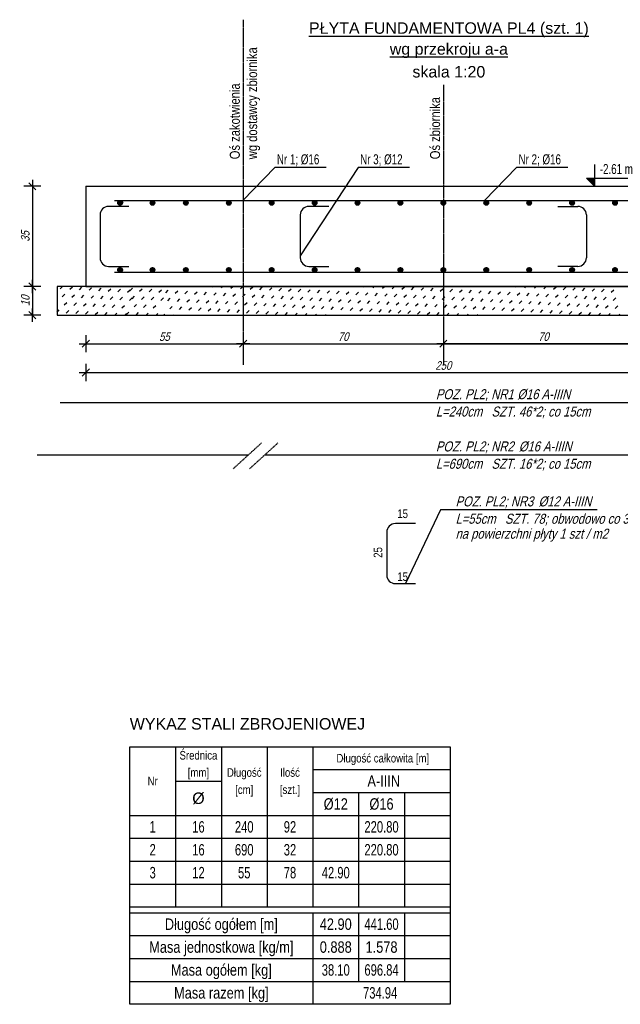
# Model space of a CAD drawing. Extents: x -2911 to 10058, y -5912 to -1002.
# Tile 3 of 43: x -2005 to -1795, y -4322 to -3978. Entities that reach past the tile are written whole.
import ezdxf
from ezdxf.enums import TextEntityAlignment as Align

# ---------------------------------------------------------------- set-up
doc = ezdxf.new("R2010")
doc.units = 0
doc.header["$LTSCALE"] = 1.125
doc.linetypes.add('DO', pattern=[0.8, 0.6, -0.1, 0, -0.1])
doc.linetypes.add('MP', pattern=[0.25, 0.15, -0.1])
doc.layers.get('0').update_dxf_attribs({"linetype": 'CONTINUOUS'})
doc.layers.get('DEFPOINTS').update_dxf_attribs({"linetype": 'CONTINUOUS'})
for name, color, linetype in [('--GT_Wymiary', 1, 'CONTINUOUS'), ('--TW_Wymiary', 1, 'CONTINUOUS'), ('BZ_LPM', 1, 'MP'), ('BZ_ODN', 1, 'CONTINUOUS'), ('BZ_PRETW', 3, 'CONTINUOUS'), ('BZ_PRS', 2, 'CONTINUOUS'), ('BZ_SZRAF', 1, 'CONTINUOUS'), ('BZ_TXC', 1, 'CONTINUOUS'), ('BZ_TXS', 7, 'CONTINUOUS'), ('BZ_WYM', 1, 'CONTINUOUS'), ('Tabela_stali_zbrojeniowej', 7, 'CONTINUOUS'), ('W_OSIE', 1, 'DO')]:
    doc.layers.add(name, color=color, linetype=linetype)
doc.styles.add('BIKTC', font='arial.ttf', dxfattribs={"width": 0.8, "oblique": 15})
doc.styles.add('BIKTS', font='arial.ttf', dxfattribs={"width": 0.8, "oblique": 15})
doc.styles.add('BIKWYM', font='arial.ttf', dxfattribs={"width": 0.8, "oblique": 15})
doc.styles.get("Standard").update_dxf_attribs({"font": 'arial.ttf'})
doc.dimstyles.new('BZ_KR_20', dxfattribs={"dimscale": 0.2, "dimtxt": 15, "dimasz": 1, "dimexe": 15, "dimexo": 0, "dimgap": 0, "dimtad": 0, "dimdec": 1, "dimrnd": 0.5, "dimzin": 9, "dimdsep": 46, "dimtxsty": 'BIKWYM', "dimblk": 'WYM-KR', "dimcen": 0, "dimdle": 20, "dimclrd": 256, "dimclre": 256, "dimclrt": 256, "dimadec": 0, "dimazin": 0, "dimtfac": 0.033333, "dimtdec": 1, "dimtmove": 0, "dimatfit": 3, "dimldrblk": 'WYM-KR', "dimfxl": 15, "dimfxlon": 1, "dimtvp": 0.8, "dimtolj": 1, "dimarcsym": 0})

# ---------------------------------------------------------------- blocks, each defined once
blk = doc.blocks.new('*X8')
at = {"color": 0}
for p, q in [((26679.53, -18693.61), (26680.01, -18693.12)), ((26679.53, -18693.71), (26680.11, -18693.13)), ((26679.55, -18693.79), (26680.19, -18693.15)), ((26679.55, -18693.48), (26679.88, -18693.15)), ((26679.59, -18693.86), (26680.27, -18693.19)), ((26679.63, -18693.93), (26680.33, -18693.23)), ((26679.68, -18693.98), (26680.39, -18693.28)), ((26679.74, -18694.03), (26680.43, -18693.33)), ((26679.8, -18694.07), (26680.47, -18693.4)), ((26679.88, -18694.1), (26680.5, -18693.48)), ((26679.97, -18694.12), (26680.52, -18693.56)), ((26680.07, -18694.12), (26680.52, -18693.67)), ((26680.21, -18694.09), (26680.49, -18693.81))]:
    blk.add_line(p, q, dxfattribs=at)
blk = doc.blocks.new('WYM-KR')
at = {"linetype": 'ByBlock'}
blk.add_line((11.52, 0), (-11.52, 0), dxfattribs=at)
at = {"color": 7, "linetype": 'ByBlock'}
blk.add_line((6.24, 6.24), (-6.24, -6.24), dxfattribs=at)
blk = doc.blocks.new('*D891')
at = {"layer": '--GT_Wymiary', "lineweight": -2}
for p, q in [((-1981.85, -4088.13), (-1981.85, -4094.13)), ((-1926.85, -4088.13), (-1926.85, -4094.13)), ((-1981.65, -4091.13), (-1927.05, -4091.13))]:
    blk.add_line(p, q, dxfattribs=at)
at = {"layer": 'DEFPOINTS', "color": 0}
for p in [(-1981.85, -4088.13), (-1926.85, -4088.13), (-1926.85, -4091.13)]:
    blk.add_point(p, dxfattribs=at)
at = {"layer": '--GT_Wymiary', "linetype": 'ByBlock', "lineweight": -2, "xscale": 0.2, "yscale": 0.2, "zscale": 0.2, "rotation": 180}
blk.add_blockref('WYM-KR', (-1981.85, -4091.13), dxfattribs=at)
at = {"layer": '--GT_Wymiary', "linetype": 'ByBlock', "lineweight": -2, "xscale": 0.2, "yscale": 0.2, "zscale": 0.2}
blk.add_blockref('WYM-KR', (-1926.85, -4091.13), dxfattribs=at)
at = {"layer": '--GT_Wymiary', "insert": (-1954.35, -4088.69), "char_height": 3, "attachment_point": 5, "style": 'BIKWYM'}
blk.add_mtext('\\A1;55', dxfattribs=at)
blk = doc.blocks.new('*D892')
at = {"layer": '--GT_Wymiary', "lineweight": -2}
for p, q in [((-1926.85, -4088.13), (-1926.85, -4094.13)), ((-1856.85, -4088.13), (-1856.85, -4094.13)), ((-1926.65, -4091.13), (-1857.05, -4091.13))]:
    blk.add_line(p, q, dxfattribs=at)
at = {"layer": 'DEFPOINTS', "color": 0}
for p in [(-1926.85, -4088.13), (-1856.85, -4088.13), (-1856.85, -4091.13)]:
    blk.add_point(p, dxfattribs=at)
at = {"layer": '--GT_Wymiary', "linetype": 'ByBlock', "lineweight": -2, "xscale": 0.2, "yscale": 0.2, "zscale": 0.2, "rotation": 180}
blk.add_blockref('WYM-KR', (-1926.85, -4091.13), dxfattribs=at)
at = {"layer": '--GT_Wymiary', "linetype": 'ByBlock', "lineweight": -2, "xscale": 0.2, "yscale": 0.2, "zscale": 0.2}
blk.add_blockref('WYM-KR', (-1856.85, -4091.13), dxfattribs=at)
at = {"layer": '--GT_Wymiary', "insert": (-1891.85, -4088.68), "char_height": 3, "attachment_point": 5, "style": 'BIKWYM'}
blk.add_mtext('\\A1;70', dxfattribs=at)
blk = doc.blocks.new('*D893')
at = {"layer": '--GT_Wymiary', "lineweight": -2}
for p, q in [((-1856.85, -4088.13), (-1856.85, -4094.13)), ((-1786.85, -4088.13), (-1786.85, -4094.13)), ((-1856.65, -4091.13), (-1787.05, -4091.13))]:
    blk.add_line(p, q, dxfattribs=at)
at = {"layer": 'DEFPOINTS', "color": 0}
for p in [(-1856.85, -4081.14), (-1786.85, -4081.14), (-1786.85, -4091.13)]:
    blk.add_point(p, dxfattribs=at)
at = {"layer": '--GT_Wymiary', "linetype": 'ByBlock', "lineweight": -2, "xscale": 0.2, "yscale": 0.2, "zscale": 0.2, "rotation": 180}
blk.add_blockref('WYM-KR', (-1856.85, -4091.13), dxfattribs=at)
at = {"layer": '--GT_Wymiary', "linetype": 'ByBlock', "lineweight": -2, "xscale": 0.2, "yscale": 0.2, "zscale": 0.2}
blk.add_blockref('WYM-KR', (-1786.85, -4091.13), dxfattribs=at)
at = {"layer": '--GT_Wymiary', "insert": (-1821.85, -4088.68), "char_height": 3, "attachment_point": 5, "style": 'BIKWYM'}
blk.add_mtext('\\A1;70', dxfattribs=at)
blk = doc.blocks.new('*D902')
at = {"layer": '--TW_Wymiary', "lineweight": -2}
for p, q in [((-1981.85, -4088.13), (-1981.85, -4094.13)), ((-1926.85, -4088.13), (-1926.85, -4094.13)), ((-1981.65, -4091.13), (-1927.05, -4091.13))]:
    blk.add_line(p, q, dxfattribs=at)
at = {"layer": 'DEFPOINTS', "color": 0}
for p in [(-1981.85, -4071.14), (-1926.85, -4081.14), (-1926.85, -4091.13)]:
    blk.add_point(p, dxfattribs=at)
at = {"layer": '--TW_Wymiary', "linetype": 'ByBlock', "lineweight": -2, "xscale": 0.2, "yscale": 0.2, "zscale": 0.2, "rotation": 180}
blk.add_blockref('WYM-KR', (-1981.85, -4091.13), dxfattribs=at)
at = {"layer": '--TW_Wymiary', "linetype": 'ByBlock', "lineweight": -2, "xscale": 0.2, "yscale": 0.2, "zscale": 0.2}
blk.add_blockref('WYM-KR', (-1926.85, -4091.13), dxfattribs=at)
at = {"layer": '--TW_Wymiary', "insert": (-1954.35, -4088.69), "char_height": 3, "attachment_point": 5, "style": 'BIKWYM'}
blk.add_mtext('\\A1;55', dxfattribs=at)
blk = doc.blocks.new('*D903')
at = {"layer": '--GT_Wymiary', "lineweight": -2}
for p, q in [((-1981.85, -4098.22), (-1981.85, -4104.22)), ((-1731.85, -4098.22), (-1731.85, -4104.22)), ((-1981.65, -4101.22), (-1732.05, -4101.22))]:
    blk.add_line(p, q, dxfattribs=at)
at = {"layer": 'DEFPOINTS', "color": 0}
for p in [(-1981.85, -4088.13), (-1731.85, -4088.13), (-1731.85, -4101.22)]:
    blk.add_point(p, dxfattribs=at)
at = {"layer": '--GT_Wymiary', "linetype": 'ByBlock', "lineweight": -2, "xscale": 0.2, "yscale": 0.2, "zscale": 0.2, "rotation": 180}
blk.add_blockref('WYM-KR', (-1981.85, -4101.22), dxfattribs=at)
at = {"layer": '--GT_Wymiary', "linetype": 'ByBlock', "lineweight": -2, "xscale": 0.2, "yscale": 0.2, "zscale": 0.2}
blk.add_blockref('WYM-KR', (-1731.85, -4101.22), dxfattribs=at)
at = {"layer": '--GT_Wymiary', "insert": (-1856.85, -4098.77), "char_height": 3, "attachment_point": 5, "style": 'BIKWYM'}
blk.add_mtext('\\A1;250', dxfattribs=at)
blk = doc.blocks.new('*D904')
at = {"layer": '--TW_Wymiary', "lineweight": -2}
for p, q in [((-1997.53, -4036.14), (-2003.53, -4036.14)), ((-2000.53, -4036.34), (-2000.53, -4070.94)), ((-1997.53, -4071.14), (-2003.53, -4071.14))]:
    blk.add_line(p, q, dxfattribs=at)
at = {"layer": 'DEFPOINTS', "color": 0}
for p in [(-1981.85, -4036.14), (-2000.53, -4071.14), (-1981.85, -4071.14)]:
    blk.add_point(p, dxfattribs=at)
at = {"layer": '--TW_Wymiary', "linetype": 'ByBlock', "lineweight": -2, "xscale": 0.2, "yscale": 0.2, "zscale": 0.2}
for p, rotation in [((-2000.53, -4036.14), 90), ((-2000.53, -4071.14), 270)]:
    blk.add_blockref('WYM-KR', p, dxfattribs=dict(at, rotation=rotation))
at = {"layer": '--TW_Wymiary', "insert": (-2002.99, -4053.64), "char_height": 3, "attachment_point": 5, "rotation": 90, "style": 'BIKWYM'}
blk.add_mtext('\\A1;35', dxfattribs=at)
blk = doc.blocks.new('*D905')
at = {"layer": '--TW_Wymiary', "lineweight": -2}
for p, q in [((-1997.53, -4071.14), (-2003.53, -4071.14)), ((-2000.53, -4071.34), (-2000.53, -4080.94)), ((-1997.53, -4081.14), (-2003.53, -4081.14))]:
    blk.add_line(p, q, dxfattribs=at)
at = {"layer": 'DEFPOINTS', "color": 0}
for p in [(-1991.85, -4071.14), (-2000.53, -4081.14), (-1991.85, -4081.14)]:
    blk.add_point(p, dxfattribs=at)
at = {"layer": '--TW_Wymiary', "linetype": 'ByBlock', "lineweight": -2, "xscale": 0.2, "yscale": 0.2, "zscale": 0.2}
for p, rotation in [((-2000.53, -4071.14), 90), ((-2000.53, -4081.14), 270)]:
    blk.add_blockref('WYM-KR', p, dxfattribs=dict(at, rotation=rotation))
at = {"layer": '--TW_Wymiary', "insert": (-2002.98, -4076.14), "char_height": 3, "attachment_point": 5, "rotation": 90, "style": 'BIKWYM'}
blk.add_mtext('\\A1;10', dxfattribs=at)

msp = doc.modelspace()

# ---------------------------------------------------------------- linework, layer by layer
for p, q in [((-1721.85, -4071.14, 0.57), (-1991.85, -4071.14, 0.57)), ((-1991.85, -4071.14, 0.57), (-1991.85, -4081.14, 0.57)), ((-1991.85, -4081.14, 0.57), (-1721.85, -4081.14, 0.57))]:
    msp.add_line(p, q)
for centre in [(-1969.85, -4041.94, 0.57), (-1958.53, -4041.94, 0.57), (-1946.85, -4041.94, 0.57), (-1931.85, -4041.94, 0.57), (-1916.85, -4041.94, 0.57), (-1901.85, -4041.94, 0.57), (-1886.85, -4041.94, 0.57), (-1871.85, -4041.94, 0.57), (-1856.85, -4041.94, 0.57), (-1841.85, -4041.94, 0.57), (-1826.85, -4041.94, 0.57), (-1811.85, -4041.94, 0.57), (-1796.85, -4041.94, 0.57), (-1969.85, -4065.34, 0.57), (-1958.53, -4065.34, 0.57), (-1946.85, -4065.34, 0.57), (-1931.85, -4065.34, 0.57), (-1916.85, -4065.34, 0.57), (-1901.85, -4065.34, 0.57), (-1886.85, -4065.34, 0.57), (-1871.85, -4065.34, 0.57), (-1856.85, -4065.34, 0.57), (-1841.85, -4065.34, 0.57), (-1826.85, -4065.34, 0.57), (-1811.85, -4065.34, 0.57), (-1796.85, -4065.34, 0.57)]:
    msp.add_circle(centre, 0.798)
at = {"layer": 'BZ_LPM'}
for p, q in [((-1920.43, -4125.82, 0.57), (-1930.34, -4134.86, 0.57)), ((-1914.69, -4125.82, 0.57), (-1924.6, -4134.86, 0.57))]:
    msp.add_line(p, q, dxfattribs=at)
at = {"layer": 'BZ_ODN', "ltscale": 0.1}
for p, q in [((-1804.01, -4028.54, 0.57), (-1804.01, -4036.14, 0.57)), ((-1915.78, -4029.6, 0.57), (-1926.97, -4041.14, 0.57)), ((-1897.76, -4029.6, 0.57), (-1915.78, -4029.6, 0.57)), ((-1886.67, -4029.6, 0.57), (-1906.85, -4060.41, 0.57)), ((-1868.65, -4029.6, 0.57), (-1886.67, -4029.6, 0.57)), ((-1831.31, -4029.6, 0.57), (-1842.5, -4041.14, 0.57)), ((-1813.29, -4029.6, 0.57), (-1831.31, -4029.6, 0.57)), ((-1804.01, -4036.14, 0.57), (-1806.81, -4033.34, 0.57)), ((-1806.81, -4033.34, 0.57), (-1804.01, -4033.34, 0.57)), ((-1804.01, -4033.34, 0.57), (-1778.68, -4033.34, 0.57))]:
    msp.add_line(p, q, dxfattribs=at)
msp.add_solid([(-1806.81, -4033.34, 0.57), (-1804.01, -4033.34, 0.57), (-1804.01, -4036.14, 0.57)], dxfattribs=at)
at = {"layer": 'BZ_PRETW'}
for p, q in [((-1971.85, -4041.14, 0.57), (-1741.85, -4041.14, 0.57)), ((-1966.85, -4043.14, 0.57), (-1973.85, -4043.14, 0.57)), ((-1896.85, -4043.14, 0.57), (-1903.85, -4043.14, 0.57)), ((-1816.85, -4043.14, 0.57), (-1809.85, -4043.14, 0.57)), ((-1976.85, -4046.14, 0.57), (-1976.85, -4061.14, 0.57)), ((-1906.85, -4046.14, 0.57), (-1906.85, -4061.14, 0.57)), ((-1806.85, -4046.14, 0.57), (-1806.85, -4061.14, 0.57)), ((-1973.85, -4064.14, 0.57), (-1966.85, -4064.14, 0.57)), ((-1971.85, -4066.14, 0.57), (-1741.85, -4066.14, 0.57)), ((-1903.85, -4064.14, 0.57), (-1896.85, -4064.14, 0.57)), ((-1809.85, -4064.14, 0.57), (-1816.85, -4064.14, 0.57)), ((-1990.83, -4111.68, 0.57), (-1730.83, -4111.68, 0.57)), ((-1998.89, -4129.93, 0.57), (-1924.93, -4129.93, 0.57)), ((-1919.19, -4129.93, 0.57), (-1715.83, -4129.93, 0.57)), ((-1866.62, -4153.98, 0.57), (-1873.62, -4153.98, 0.57)), ((-1876.62, -4156.98, 0.57), (-1876.62, -4171.98, 0.57)), ((-1873.62, -4174.98, 0.57), (-1866.62, -4174.98, 0.57))]:
    msp.add_line(p, q, dxfattribs=at)
for centre, start, end in [((-1973.85, -4046.14, 0.57), 90, 180), ((-1903.85, -4046.14, 0.57), 90, 180), ((-1809.85, -4046.14, 0.57), 0, 90), ((-1973.85, -4061.14, 0.57), 180, 270), ((-1903.85, -4061.14, 0.57), 180, 270), ((-1809.85, -4061.14, 0.57), 270, 0), ((-1873.62, -4156.98, 0.57), 90, 180), ((-1873.62, -4171.98, 0.57), 180, 270)]:
    msp.add_arc(centre, 3, start, end, dxfattribs=at)
at = {"layer": 'BZ_PRS'}
for p, q in [((-1981.85, -4036.14, 0.57), (-1981.85, -4071.14, 0.57)), ((-1981.85, -4036.14, 0.57), (-1731.85, -4036.14, 0.57)), ((-1981.85, -4071.14, 0.57), (-1731.85, -4071.14, 0.57))]:
    msp.add_line(p, q, dxfattribs=at)
at = {"layer": 'BZ_SZRAF', "linetype": 'Continuous'}
for p, q in [((-1990.78, -4071.92, 0.57), (-1989.99, -4071.14, 0.57)), ((-1987.42, -4072.1, 0.57), (-1986.53, -4071.22, 0.57)), ((-1984.06, -4072.28, 0.57), (-1983.17, -4071.39, 0.57)), ((-1980.7, -4072.45, 0.57), (-1979.82, -4071.57, 0.57)), ((-1977.34, -4072.63, 0.57), (-1976.46, -4071.75, 0.57)), ((-1973.98, -4072.81, 0.57), (-1973.1, -4071.92, 0.57)), ((-1970.62, -4072.98, 0.57), (-1969.74, -4072.1, 0.57)), ((-1967.26, -4073.16, 0.57), (-1966.38, -4072.28, 0.57)), ((-1966.39, -4072.63, 0.57), (-1965.5, -4071.75, 0.57)), ((-1963.03, -4072.81, 0.57), (-1962.15, -4071.92, 0.57)), ((-1959.67, -4072.98, 0.57), (-1958.79, -4072.1, 0.57)), ((-1956.31, -4073.16, 0.57), (-1955.43, -4072.28, 0.57)), ((-1953.91, -4073.34, 0.57), (-1953.02, -4072.45, 0.57)), ((-1950.55, -4073.51, 0.57), (-1949.66, -4072.63, 0.57)), ((-1947.19, -4073.69, 0.57), (-1946.3, -4072.81, 0.57)), ((-1943.83, -4073.87, 0.57), (-1942.95, -4072.98, 0.57)), ((-1941.18, -4071.22, 0.57), (-1941.1, -4071.14, 0.57)), ((-1940.47, -4074.05, 0.57), (-1939.59, -4073.16, 0.57)), ((-1937.82, -4071.39, 0.57), (-1937.56, -4071.14, 0.57)), ((-1937.11, -4074.22, 0.57), (-1936.23, -4073.34, 0.57)), ((-1934.46, -4071.57, 0.57), (-1934.03, -4071.14, 0.57)), ((-1931.1, -4071.75, 0.57), (-1930.49, -4071.14, 0.57)), ((-1927.74, -4071.92, 0.57), (-1926.96, -4071.14, 0.57)), ((-1924.38, -4072.1, 0.57), (-1923.5, -4071.22, 0.57)), ((-1921.02, -4072.28, 0.57), (-1920.14, -4071.39, 0.57)), ((-1917.67, -4072.45, 0.57), (-1916.78, -4071.57, 0.57)), ((-1914.31, -4072.63, 0.57), (-1913.42, -4071.75, 0.57)), ((-1910.95, -4072.81, 0.57), (-1910.06, -4071.92, 0.57)), ((-1907.59, -4072.98, 0.57), (-1906.71, -4072.1, 0.57)), ((-1904.23, -4073.16, 0.57), (-1903.35, -4072.28, 0.57)), ((-1900.87, -4073.34, 0.57), (-1899.99, -4072.45, 0.57)), ((-1897.51, -4073.51, 0.57), (-1896.63, -4072.63, 0.57)), ((-1894.15, -4073.69, 0.57), (-1893.27, -4072.81, 0.57)), ((-1890.8, -4073.87, 0.57), (-1889.91, -4072.98, 0.57)), ((-1888.14, -4071.22, 0.57), (-1888.07, -4071.14, 0.57)), ((-1887.44, -4074.05, 0.57), (-1886.55, -4073.16, 0.57)), ((-1884.79, -4071.39, 0.57), (-1884.53, -4071.14, 0.57)), ((-1884.08, -4074.22, 0.57), (-1883.19, -4073.34, 0.57)), ((-1881.43, -4071.57, 0.57), (-1880.99, -4071.14, 0.57)), ((-1878.07, -4071.75, 0.57), (-1877.46, -4071.14, 0.57)), ((-1874.71, -4071.92, 0.57), (-1873.92, -4071.14, 0.57)), ((-1871.35, -4072.1, 0.57), (-1870.47, -4071.22, 0.57)), ((-1867.99, -4072.28, 0.57), (-1867.11, -4071.39, 0.57)), ((-1864.63, -4072.45, 0.57), (-1863.75, -4071.57, 0.57)), ((-1861.27, -4072.63, 0.57), (-1860.39, -4071.75, 0.57)), ((-1857.92, -4072.81, 0.57), (-1857.03, -4071.92, 0.57)), ((-1854.56, -4072.98, 0.57), (-1853.67, -4072.1, 0.57)), ((-1851.2, -4073.16, 0.57), (-1850.31, -4072.28, 0.57)), ((-1847.84, -4073.34, 0.57), (-1846.96, -4072.45, 0.57)), ((-1844.48, -4073.51, 0.57), (-1843.6, -4072.63, 0.57)), ((-1841.12, -4073.69, 0.57), (-1840.24, -4072.81, 0.57)), ((-1837.76, -4073.87, 0.57), (-1836.88, -4072.98, 0.57)), ((-1835.11, -4071.22, 0.57), (-1835.03, -4071.14, 0.57)), ((-1834.4, -4074.05, 0.57), (-1833.52, -4073.16, 0.57)), ((-1831.75, -4071.39, 0.57), (-1831.5, -4071.14, 0.57)), ((-1831.05, -4074.22, 0.57), (-1830.16, -4073.34, 0.57)), ((-1828.39, -4071.57, 0.57), (-1827.96, -4071.14, 0.57)), ((-1825.03, -4071.75, 0.57), (-1824.43, -4071.14, 0.57)), ((-1821.68, -4071.92, 0.57), (-1820.89, -4071.14, 0.57)), ((-1818.32, -4072.1, 0.57), (-1817.43, -4071.22, 0.57)), ((-1814.96, -4072.28, 0.57), (-1814.07, -4071.39, 0.57)), ((-1811.6, -4072.45, 0.57), (-1810.72, -4071.57, 0.57)), ((-1808.24, -4072.63, 0.57), (-1807.36, -4071.75, 0.57)), ((-1804.88, -4072.81, 0.57), (-1804, -4071.92, 0.57)), ((-1801.52, -4072.98, 0.57), (-1800.64, -4072.1, 0.57)), ((-1798.16, -4073.16, 0.57), (-1797.28, -4072.28, 0.57)), ((-1991.85, -4076.53, 0.57), (-1991.84, -4076.52, 0.57)), ((-1990.07, -4074.75, 0.57), (-1989.18, -4073.87, 0.57)), ((-1989.36, -4077.58, 0.57), (-1988.48, -4076.7, 0.57)), ((-1986.71, -4074.93, 0.57), (-1985.83, -4074.05, 0.57)), ((-1986, -4077.76, 0.57), (-1985.12, -4076.87, 0.57)), ((-1983.35, -4075.11, 0.57), (-1982.47, -4074.22, 0.57)), ((-1979.99, -4075.28, 0.57), (-1979.11, -4074.4, 0.57)), ((-1976.63, -4075.46, 0.57), (-1975.75, -4074.58, 0.57)), ((-1973.27, -4075.64, 0.57), (-1972.39, -4074.75, 0.57)), ((-1969.92, -4075.81, 0.57), (-1969.03, -4074.93, 0.57)), ((-1966.56, -4075.99, 0.57), (-1965.67, -4075.11, 0.57)), ((-1965.68, -4075.46, 0.57), (-1964.8, -4074.58, 0.57)), ((-1962.32, -4075.64, 0.57), (-1961.44, -4074.75, 0.57)), ((-1958.96, -4075.81, 0.57), (-1958.08, -4074.93, 0.57)), ((-1955.6, -4075.99, 0.57), (-1954.72, -4075.11, 0.57)), ((-1953.2, -4076.17, 0.57), (-1952.31, -4075.28, 0.57)), ((-1949.84, -4076.34, 0.57), (-1948.96, -4075.46, 0.57)), ((-1946.48, -4076.52, 0.57), (-1945.6, -4075.64, 0.57)), ((-1943.12, -4076.7, 0.57), (-1942.24, -4075.81, 0.57)), ((-1939.76, -4076.87, 0.57), (-1938.88, -4075.99, 0.57)), ((-1936.4, -4077.05, 0.57), (-1935.52, -4076.17, 0.57)), ((-1933.75, -4074.4, 0.57), (-1932.87, -4073.51, 0.57)), ((-1933.05, -4077.23, 0.57), (-1932.16, -4076.34, 0.57)), ((-1930.39, -4074.58, 0.57), (-1929.51, -4073.69, 0.57)), ((-1929.69, -4077.4, 0.57), (-1928.8, -4076.52, 0.57)), ((-1927.04, -4074.75, 0.57), (-1926.15, -4073.87, 0.57)), ((-1926.33, -4077.58, 0.57), (-1925.44, -4076.7, 0.57)), ((-1923.68, -4074.93, 0.57), (-1922.79, -4074.05, 0.57)), ((-1922.97, -4077.76, 0.57), (-1922.09, -4076.87, 0.57)), ((-1920.32, -4075.11, 0.57), (-1919.43, -4074.22, 0.57)), ((-1916.96, -4075.28, 0.57), (-1916.07, -4074.4, 0.57)), ((-1913.6, -4075.46, 0.57), (-1912.72, -4074.58, 0.57)), ((-1910.24, -4075.64, 0.57), (-1909.36, -4074.75, 0.57)), ((-1906.88, -4075.81, 0.57), (-1906, -4074.93, 0.57)), ((-1903.52, -4075.99, 0.57), (-1902.64, -4075.11, 0.57)), ((-1900.17, -4076.17, 0.57), (-1899.28, -4075.28, 0.57)), ((-1896.81, -4076.34, 0.57), (-1895.92, -4075.46, 0.57)), ((-1893.45, -4076.52, 0.57), (-1892.56, -4075.64, 0.57)), ((-1890.09, -4076.7, 0.57), (-1889.2, -4075.81, 0.57)), ((-1886.73, -4076.87, 0.57), (-1885.85, -4075.99, 0.57)), ((-1883.37, -4077.05, 0.57), (-1882.49, -4076.17, 0.57)), ((-1880.72, -4074.4, 0.57), (-1879.84, -4073.51, 0.57)), ((-1880.01, -4077.23, 0.57), (-1879.13, -4076.34, 0.57)), ((-1877.36, -4074.58, 0.57), (-1876.48, -4073.69, 0.57)), ((-1876.65, -4077.4, 0.57), (-1875.77, -4076.52, 0.57)), ((-1874, -4074.75, 0.57), (-1873.12, -4073.87, 0.57)), ((-1873.29, -4077.58, 0.57), (-1872.41, -4076.7, 0.57)), ((-1870.64, -4074.93, 0.57), (-1869.76, -4074.05, 0.57)), ((-1869.94, -4077.76, 0.57), (-1869.05, -4076.87, 0.57)), ((-1867.28, -4075.11, 0.57), (-1866.4, -4074.22, 0.57)), ((-1863.93, -4075.28, 0.57), (-1863.04, -4074.4, 0.57)), ((-1860.57, -4075.46, 0.57), (-1859.68, -4074.58, 0.57)), ((-1857.21, -4075.64, 0.57), (-1856.32, -4074.75, 0.57)), ((-1853.85, -4075.81, 0.57), (-1852.97, -4074.93, 0.57)), ((-1850.49, -4075.99, 0.57), (-1849.61, -4075.11, 0.57)), ((-1847.13, -4076.17, 0.57), (-1846.25, -4075.28, 0.57)), ((-1843.77, -4076.34, 0.57), (-1842.89, -4075.46, 0.57)), ((-1840.41, -4076.52, 0.57), (-1839.53, -4075.64, 0.57)), ((-1837.06, -4076.7, 0.57), (-1836.17, -4075.81, 0.57)), ((-1833.7, -4076.87, 0.57), (-1832.81, -4075.99, 0.57)), ((-1830.34, -4077.05, 0.57), (-1829.45, -4076.17, 0.57)), ((-1827.69, -4074.4, 0.57), (-1826.8, -4073.51, 0.57)), ((-1826.98, -4077.23, 0.57), (-1826.1, -4076.34, 0.57)), ((-1824.33, -4074.58, 0.57), (-1823.44, -4073.69, 0.57)), ((-1823.62, -4077.4, 0.57), (-1822.74, -4076.52, 0.57)), ((-1820.97, -4074.75, 0.57), (-1820.09, -4073.87, 0.57)), ((-1820.26, -4077.58, 0.57), (-1819.38, -4076.7, 0.57)), ((-1817.61, -4074.93, 0.57), (-1816.73, -4074.05, 0.57)), ((-1816.9, -4077.76, 0.57), (-1816.02, -4076.87, 0.57)), ((-1814.25, -4075.11, 0.57), (-1813.37, -4074.22, 0.57)), ((-1810.89, -4075.28, 0.57), (-1810.01, -4074.4, 0.57)), ((-1807.53, -4075.46, 0.57), (-1806.65, -4074.58, 0.57)), ((-1804.18, -4075.64, 0.57), (-1803.29, -4074.75, 0.57)), ((-1800.82, -4075.81, 0.57), (-1799.93, -4074.93, 0.57)), ((-1797.46, -4075.99, 0.57), (-1796.57, -4075.11, 0.57)), ((-1991.85, -4080.07, 0.57), (-1991.13, -4079.35, 0.57)), ((-1988.65, -4080.41, 0.57), (-1987.77, -4079.53, 0.57)), ((-1985.3, -4080.59, 0.57), (-1984.41, -4079.7, 0.57)), ((-1982.64, -4077.93, 0.57), (-1981.76, -4077.05, 0.57)), ((-1981.94, -4080.76, 0.57), (-1981.05, -4079.88, 0.57)), ((-1979.28, -4078.11, 0.57), (-1978.4, -4077.23, 0.57)), ((-1978.58, -4080.94, 0.57), (-1977.69, -4080.06, 0.57)), ((-1975.93, -4078.29, 0.57), (-1975.04, -4077.4, 0.57)), ((-1975.22, -4081.12, 0.57), (-1974.33, -4080.23, 0.57)), ((-1972.57, -4078.46, 0.57), (-1971.68, -4077.58, 0.57)), ((-1969.21, -4078.64, 0.57), (-1968.32, -4077.76, 0.57)), ((-1967.63, -4080.94, 0.57), (-1966.74, -4080.06, 0.57)), ((-1964.97, -4078.29, 0.57), (-1964.09, -4077.4, 0.57)), ((-1964.27, -4081.12, 0.57), (-1963.38, -4080.23, 0.57)), ((-1961.62, -4078.46, 0.57), (-1960.73, -4077.58, 0.57)), ((-1958.26, -4078.64, 0.57), (-1957.37, -4077.76, 0.57)), ((-1952.49, -4078.99, 0.57), (-1951.61, -4078.11, 0.57)), ((-1949.13, -4079.17, 0.57), (-1948.25, -4078.29, 0.57)), ((-1945.77, -4079.35, 0.57), (-1944.89, -4078.46, 0.57)), ((-1942.41, -4079.53, 0.57), (-1941.53, -4078.64, 0.57)), ((-1939.06, -4079.7, 0.57), (-1938.17, -4078.82, 0.57)), ((-1935.7, -4079.88, 0.57), (-1934.81, -4078.99, 0.57)), ((-1932.34, -4080.06, 0.57), (-1931.45, -4079.17, 0.57)), ((-1928.98, -4080.23, 0.57), (-1928.1, -4079.35, 0.57)), ((-1925.62, -4080.41, 0.57), (-1924.74, -4079.53, 0.57)), ((-1922.26, -4080.59, 0.57), (-1921.38, -4079.7, 0.57)), ((-1919.61, -4077.93, 0.57), (-1918.73, -4077.05, 0.57)), ((-1918.9, -4080.76, 0.57), (-1918.02, -4079.88, 0.57)), ((-1916.25, -4078.11, 0.57), (-1915.37, -4077.23, 0.57)), ((-1915.54, -4080.94, 0.57), (-1914.66, -4080.06, 0.57)), ((-1912.89, -4078.29, 0.57), (-1912.01, -4077.4, 0.57)), ((-1912.19, -4081.12, 0.57), (-1911.3, -4080.23, 0.57)), ((-1909.53, -4078.46, 0.57), (-1908.65, -4077.58, 0.57)), ((-1906.18, -4078.64, 0.57), (-1905.29, -4077.76, 0.57)), ((-1902.82, -4078.82, 0.57), (-1901.93, -4077.93, 0.57)), ((-1899.46, -4078.99, 0.57), (-1898.57, -4078.11, 0.57)), ((-1896.1, -4079.17, 0.57), (-1895.22, -4078.29, 0.57)), ((-1892.74, -4079.35, 0.57), (-1891.86, -4078.46, 0.57)), ((-1889.38, -4079.53, 0.57), (-1888.5, -4078.64, 0.57)), ((-1886.02, -4079.7, 0.57), (-1885.14, -4078.82, 0.57)), ((-1882.66, -4079.88, 0.57), (-1881.78, -4078.99, 0.57)), ((-1879.31, -4080.06, 0.57), (-1878.42, -4079.17, 0.57)), ((-1875.95, -4080.23, 0.57), (-1875.06, -4079.35, 0.57)), ((-1872.59, -4080.41, 0.57), (-1871.7, -4079.53, 0.57)), ((-1869.23, -4080.59, 0.57), (-1868.35, -4079.7, 0.57)), ((-1866.58, -4077.93, 0.57), (-1865.69, -4077.05, 0.57)), ((-1865.87, -4080.76, 0.57), (-1864.99, -4079.88, 0.57)), ((-1863.22, -4078.11, 0.57), (-1862.33, -4077.23, 0.57)), ((-1862.51, -4080.94, 0.57), (-1861.63, -4080.06, 0.57)), ((-1859.86, -4078.29, 0.57), (-1858.98, -4077.4, 0.57)), ((-1859.15, -4081.12, 0.57), (-1858.27, -4080.23, 0.57)), ((-1856.5, -4078.46, 0.57), (-1855.62, -4077.58, 0.57)), ((-1853.14, -4078.64, 0.57), (-1852.26, -4077.76, 0.57)), ((-1849.78, -4078.82, 0.57), (-1848.9, -4077.93, 0.57)), ((-1846.42, -4078.99, 0.57), (-1845.54, -4078.11, 0.57)), ((-1843.07, -4079.17, 0.57), (-1842.18, -4078.29, 0.57)), ((-1839.71, -4079.35, 0.57), (-1838.82, -4078.46, 0.57)), ((-1836.35, -4079.53, 0.57), (-1835.46, -4078.64, 0.57)), ((-1832.99, -4079.7, 0.57), (-1832.11, -4078.82, 0.57)), ((-1829.63, -4079.88, 0.57), (-1828.75, -4078.99, 0.57)), ((-1826.27, -4080.06, 0.57), (-1825.39, -4079.17, 0.57)), ((-1822.91, -4080.23, 0.57), (-1822.03, -4079.35, 0.57)), ((-1819.55, -4080.41, 0.57), (-1818.67, -4079.53, 0.57)), ((-1816.2, -4080.59, 0.57), (-1815.31, -4079.7, 0.57)), ((-1813.54, -4077.93, 0.57), (-1812.66, -4077.05, 0.57)), ((-1812.84, -4080.76, 0.57), (-1811.95, -4079.88, 0.57)), ((-1810.19, -4078.11, 0.57), (-1809.3, -4077.23, 0.57)), ((-1809.48, -4080.94, 0.57), (-1808.59, -4080.06, 0.57)), ((-1806.83, -4078.29, 0.57), (-1805.94, -4077.4, 0.57)), ((-1806.12, -4081.12, 0.57), (-1805.24, -4080.23, 0.57)), ((-1803.47, -4078.46, 0.57), (-1802.58, -4077.58, 0.57)), ((-1800.11, -4078.64, 0.57), (-1799.23, -4077.76, 0.57)), ((-1796.75, -4078.82, 0.57), (-1795.87, -4077.93, 0.57)), ((-1971.7, -4081.14, 0.57), (-1970.98, -4080.41, 0.57)), ((-1968.17, -4081.14, 0.57), (-1967.62, -4080.59, 0.57)), ((-1960.75, -4081.14, 0.57), (-1960.02, -4080.41, 0.57)), ((-1957.22, -4081.14, 0.57), (-1956.67, -4080.59, 0.57)), ((-1954.63, -4081.14, 0.57), (-1954.26, -4080.76, 0.57)), ((-1951.1, -4081.14, 0.57), (-1950.9, -4080.94, 0.57)), ((-1947.56, -4081.14, 0.57), (-1947.54, -4081.12, 0.57)), ((-1908.67, -4081.14, 0.57), (-1907.94, -4080.41, 0.57)), ((-1905.14, -4081.14, 0.57), (-1904.58, -4080.59, 0.57)), ((-1901.6, -4081.14, 0.57), (-1901.23, -4080.76, 0.57)), ((-1898.07, -4081.14, 0.57), (-1897.87, -4080.94, 0.57)), ((-1894.53, -4081.14, 0.57), (-1894.51, -4081.12, 0.57)), ((-1855.64, -4081.14, 0.57), (-1854.91, -4080.41, 0.57)), ((-1852.1, -4081.14, 0.57), (-1851.55, -4080.59, 0.57)), ((-1848.57, -4081.14, 0.57), (-1848.19, -4080.76, 0.57)), ((-1845.03, -4081.14, 0.57), (-1844.83, -4080.94, 0.57)), ((-1841.5, -4081.14, 0.57), (-1841.48, -4081.12, 0.57)), ((-1802.61, -4081.14, 0.57), (-1801.88, -4080.41, 0.57)), ((-1799.07, -4081.14, 0.57), (-1798.52, -4080.59, 0.57)), ((-1795.53, -4081.14, 0.57), (-1795.16, -4080.76, 0.57))]:
    msp.add_line(p, q, dxfattribs=at)
at = {"layer": 'BZ_TXS', "color": 1}
for p, q in [((-1857.8, -4149.14, 0.57), (-1870.12, -4174.98, 0.57)), ((-1803.04, -4149.14, 0.57), (-1857.8, -4149.14, 0.57))]:
    msp.add_line(p, q, dxfattribs=at)
at = {"layer": 'BZ_WYM'}
for p, q in [((-1981.65, -4091.13, 0.57), (-1939.05, -4091.13, 0.57)), ((-1938.65, -4091.13, 0.57), (-1857.05, -4091.13, 0.57)), ((-1775.05, -4091.13, 0.57), (-1856.65, -4091.13, 0.57))]:
    msp.add_line(p, q, dxfattribs=at)
at = {"layer": 'Tabela_stali_zbrojeniowej', "color": 7, "linetype": 'Continuous'}
for p, q in [((-1966.46, -4231.96, 0.57), (-1854.46, -4231.96, 0.57)), ((-1966.46, -4321.96, 0.57), (-1966.46, -4231.96, 0.57)), ((-1854.46, -4231.96, 0.57), (-1854.46, -4321.96, 0.57)), ((-1854.46, -4321.96, 0.57), (-1966.46, -4321.96, 0.57))]:
    msp.add_line(p, q, dxfattribs=at)
at = {"layer": 'Tabela_stali_zbrojeniowej', "color": 1}
for p, q in [((-1950.46, -4231.96, 0.57), (-1950.46, -4287.96, 0.57)), ((-1934.46, -4231.96, 0.57), (-1934.46, -4287.96, 0.57)), ((-1918.46, -4231.96, 0.57), (-1918.46, -4287.96, 0.57)), ((-1902.46, -4231.96, 0.57), (-1902.46, -4287.96, 0.57)), ((-1902.46, -4239.96, 0.57), (-1854.46, -4239.96, 0.57)), ((-1950.46, -4243.96, 0.57), (-1934.46, -4243.96, 0.57)), ((-1902.46, -4247.96, 0.57), (-1854.46, -4247.96, 0.57)), ((-1886.46, -4247.96, 0.57), (-1886.46, -4287.96, 0.57)), ((-1870.46, -4247.96, 0.57), (-1870.46, -4287.96, 0.57)), ((-1966.46, -4255.96, 0.57), (-1854.46, -4255.96, 0.57)), ((-1966.46, -4263.96, 0.57), (-1854.46, -4263.96, 0.57)), ((-1966.46, -4271.96, 0.57), (-1854.46, -4271.96, 0.57)), ((-1966.46, -4279.96, 0.57), (-1854.46, -4279.96, 0.57)), ((-1966.46, -4287.96, 0.57), (-1854.46, -4287.96, 0.57)), ((-1966.46, -4289.96, 0.57), (-1854.46, -4289.96, 0.57)), ((-1902.46, -4289.96, 0.57), (-1902.46, -4321.96, 0.57)), ((-1886.46, -4289.96, 0.57), (-1886.46, -4313.96, 0.57)), ((-1870.46, -4289.96, 0.57), (-1870.46, -4313.96, 0.57)), ((-1966.46, -4297.96, 0.57), (-1854.46, -4297.96, 0.57)), ((-1966.46, -4305.96, 0.57), (-1854.46, -4305.96, 0.57)), ((-1966.46, -4313.96, 0.57), (-1854.46, -4313.96, 0.57))]:
    msp.add_line(p, q, dxfattribs=at)
at = {"layer": 'W_OSIE'}
for p, q in [((-1926.85, -3977.92, 0.57), (-1926.85, -4098.51, 0.57)), ((-1856.85, -4000.67, 0.57), (-1856.85, -4098.51, 0.57))]:
    msp.add_line(p, q, dxfattribs=at)

# ---------------------------------------------------------------- block references
at = {"yscale": 1.596000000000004, "rotation": 180}
for p, xscale, zscale in [((-44551.03, -33876.96, 0.57), -1.596000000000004, 1.596), ((-44539.85, -33876.96, 0.57), -1.596000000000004, 1.596), ((-44528.17, -33876.96, 0.57), -1.596000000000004, 1.596), ((-44513.17, -33876.96, 0.57), -1.596000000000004, 1.596), ((-44498.17, -33876.96, 0.57), -1.596000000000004, 1.596), ((-44483.17, -33876.96, 0.57), -1.596000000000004, 1.596), ((-44468.17, -33876.96, 0.57), -1.596000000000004, 1.596), ((-44453.17, -33876.96, 0.57), -1.596000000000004, 1.596), ((-44438.17, -33876.96, 0.57), -1.596000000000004, 1.596), ((40739.48, -33876.96, 0.57), 1.596000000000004, 1.596000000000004), ((40754.48, -33876.96, 0.57), 1.596000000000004, 1.596000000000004), ((40769.48, -33876.96, 0.57), 1.596000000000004, 1.596000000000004), ((40784.48, -33876.96, 0.57), 1.596000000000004, 1.596000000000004)]:
    msp.add_blockref('*X8', p, dxfattribs=dict(at, xscale=xscale, zscale=zscale))
at = {"yscale": 1.596000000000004}
for p, xscale, zscale in [((-44551.03, 25769.68, 0.57), 1.596000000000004, 1.596000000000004), ((-44539.85, 25769.68, 0.57), 1.596000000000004, 1.596000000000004), ((-44528.17, 25769.68, 0.57), 1.596000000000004, 1.596000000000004), ((-44513.17, 25769.68, 0.57), 1.596000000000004, 1.596000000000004), ((-44498.17, 25769.68, 0.57), 1.596000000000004, 1.596000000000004), ((-44483.17, 25769.68, 0.57), 1.596000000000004, 1.596000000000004), ((-44468.17, 25769.68, 0.57), 1.596000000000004, 1.596000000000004), ((-44453.17, 25769.68, 0.57), 1.596000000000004, 1.596000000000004), ((-44438.17, 25769.68, 0.57), 1.596000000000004, 1.596000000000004), ((40739.48, 25769.68, 0.57), -1.596000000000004, 1.596), ((40754.48, 25769.68, 0.57), -1.596000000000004, 1.596), ((40769.48, 25769.68, 0.57), -1.596000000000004, 1.596), ((40784.48, 25769.68, 0.57), -1.596000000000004, 1.596)]:
    msp.add_blockref('*X8', p, dxfattribs=dict(at, xscale=xscale, zscale=zscale))

# ---------------------------------------------------------------- texts
at = {"layer": 'BZ_TXC', "width": 0.8}
for s, p in [('wg dostawcy zbiornika', (-1921.95, -4026.69, 0.57)), ('Oś zakotwienia', (-1928, -4026.69, 0.57)), ('Oś zbiornika', (-1858, -4026.69, 0.57))]:
    msp.add_text(s, height=3.5, rotation=90, dxfattribs=at).set_placement(p)
at = {"layer": 'BZ_TXC', "width": 0.7}
for s, p in [('Nr 1; %%c16', (-1915.04, -4028.45, 0.57)), ('Nr 3; %%c12', (-1885.93, -4028.45, 0.57)), ('Nr 2; %%c16', (-1830.57, -4028.45, 0.57)), ('-2.61 m', (-1802.17, -4031.85, 0.57))]:
    msp.add_text(s, height=3.5, dxfattribs=at).set_placement(p)
at = {"layer": 'BZ_TXC', "color": 1, "style": 'BIKTS', "width": 0.8}
for p in [(-1871.08, -4150.56, 0.57), (-1871.08, -4172.53, 0.57)]:
    msp.add_text('15', height=3, dxfattribs=at).set_placement(p, align=Align.MIDDLE_CENTER)
at = {"layer": 'BZ_TXC', "style": 'BIKTS', "width": 0.8}
msp.add_text('25', height=3, rotation=90, dxfattribs=at).set_placement((-1878.22, -4164.08, 0.57), align=Align.CENTER)
at = {"layer": 'BZ_TXS', "linetype": 'Continuous', "style": 'BIKTC', "oblique": 15, "width": 0.8}
for s, p in [('POZ. PL2; NR1', (-1859.46, -4110.53, 0.57)), ('POZ. PL2; NR2', (-1859.46, -4128.78, 0.57)), ('POZ. PL2; NR3', (-1852.58, -4147.99, 0.57))]:
    msp.add_text(s, height=3.5, dxfattribs=at).set_placement(p)
at = {"layer": 'BZ_TXS', "color": 1, "linetype": 'Continuous', "style": 'BIKTC', "oblique": 15, "width": 0.8}
for s, p in [('%%C16 A-IIIN', (-1830.99, -4110.53, 0.57)), ('L=240cm   SZT. 46*2; co 15cm', (-1859.46, -4116.59, 0.57)), ('%%C16 A-IIIN', (-1830.48, -4128.78, 0.57)), ('L=690cm   SZT. 16*2; co 15cm', (-1859.46, -4134.84, 0.57)), ('%%C12 A-IIIN', (-1823.58, -4147.99, 0.57)), ('L=55cm   SZT. 78; obwodowo co 30cm', (-1852.58, -4154.05, 0.57)), ('na powierzchni płyty 1 szt / m2', (-1852.58, -4159.28, 0.57))]:
    msp.add_text(s, height=3.5, dxfattribs=at).set_placement(p)
at = {"layer": 'BZ_WYM', "color": 2, "ltscale": 0.1}
for s, p in [('%%UPŁYTA FUNDAMENTOWA PL4 (szt. 1)', (-1854.92, -3982.84, 0.57)), ('%%uwg przekroju a-a', (-1854.92, -3990.14, 0.57)), ('skala 1:20', (-1854.92, -3998.11, 0.57))]:
    msp.add_text(s, height=4, dxfattribs=at).set_placement(p, align=Align.CENTER)
at = {"layer": 'Tabela_stali_zbrojeniowej', "color": 1}
msp.add_text('WYKAZ STALI ZBROJENIOWEJ', height=4, dxfattribs=at).set_placement((-1966.46, -4223.96, 0.57), align=Align.MIDDLE_LEFT)
for s, height, width, p in [('Średnica', 3, 0.8, (-1942.46, -4234.96, 0.57)), ('Długość całkowita [m]', 3, 0.8, (-1878.01, -4235.96, 0.57)), ('[mm]', 3, 0.8, (-1942.46, -4240.96, 0.57)), ('Długość', 3, 0.8, (-1926.46, -4240.96, 0.57)), ('Ilość', 3, 0.8, (-1910.46, -4240.96, 0.57)), ('A-IIIN', 4, 0.8, (-1877.68, -4243.96, 0.57)), ('Nr', 3, 0.8, (-1958.46, -4243.96, 0.57)), ('[cm]', 3, 0.8, (-1926.46, -4246.96, 0.57)), ('[szt.]', 3, 0.8, (-1910.46, -4246.96, 0.57)), ('%%c12', 4, 0.8, (-1894.46, -4251.96, 0.57)), ('%%c16', 4, 0.8, (-1878.46, -4251.96, 0.57)), ('1', 4, 0.7, (-1958.46, -4259.96, 0.57)), ('16', 4, 0.7, (-1942.46, -4259.96, 0.57)), ('240', 4, 0.7, (-1926.46, -4259.96, 0.57)), ('92', 4, 0.7, (-1910.46, -4259.96, 0.57)), ('220.80', 4, 0.7, (-1878.46, -4259.96, 0.57)), ('2', 4, 0.7, (-1958.46, -4267.96, 0.57)), ('16', 4, 0.7, (-1942.46, -4267.96, 0.57)), ('690', 4, 0.7, (-1926.46, -4267.96, 0.57)), ('32', 4, 0.7, (-1910.46, -4267.96, 0.57)), ('220.80', 4, 0.7, (-1878.46, -4267.96, 0.57)), ('3', 4, 0.7, (-1958.46, -4275.96, 0.57)), ('12', 4, 0.7, (-1942.46, -4275.96, 0.57)), ('55', 4, 0.7, (-1926.46, -4275.96, 0.57)), ('78', 4, 0.7, (-1910.46, -4275.96, 0.57)), ('42.90', 4, 0.7, (-1894.46, -4275.96, 0.57)), ('Długość ogółem [m]', 4, 0.8, (-1934.46, -4293.96, 0.57)), ('42.90', 4, 0.8, (-1894.46, -4293.96, 0.57)), ('441.60', 4, 0.7, (-1878.46, -4293.96, 0.57)), ('Masa jednostkowa [kg/m]', 4, 0.8, (-1934.46, -4301.96, 0.57)), ('0.888', 4, 0.8, (-1894.46, -4301.96, 0.57)), ('1.578', 4, 0.8, (-1878.46, -4301.96, 0.57)), ('Masa ogółem [kg]', 4, 0.8, (-1934.46, -4309.96, 0.57)), ('38.10', 4, 0.7, (-1894.46, -4309.96, 0.57)), ('696.84', 4, 0.7, (-1878.46, -4309.96, 0.57)), ('Masa razem [kg]', 4, 0.8, (-1934.46, -4317.96, 0.57)), ('734.94', 4, 0.7, (-1878.94, -4317.96, 0.57))]:
    msp.add_text(s, height=height, dxfattribs=dict(at, width=width)).set_placement(p, align=Align.MIDDLE_CENTER)
msp.add_text('%%c', height=4, dxfattribs=at).set_placement((-1942.46, -4249.96, 0.57), align=Align.MIDDLE_CENTER)

# ---------------------------------------------------------------- dimensions: what is measured, and where the dimension line sits
at = {"layer": '--GT_Wymiary'}
for base, p1, p2, picture, middle in [((-1786.85, -4091.13, 0.57), (-1856.85, -4081.14, 0.57), (-1786.85, -4081.14, 0.57), '*D893', (-1821.85, -4088.68, 0.57)), ((-1926.85, -4091.13, 0.57), (-1981.85, -4088.13, 0.57), (-1926.85, -4088.13, 0.57), '*D891', (-1954.35, -4088.69, 0.57)), ((-1856.85, -4091.13, 0.57), (-1926.85, -4088.13, 0.57), (-1856.85, -4088.13, 0.57), '*D892', (-1891.85, -4088.68, 0.57))]:
    dim = msp.add_linear_dim(base=base, p1=p1, p2=p2, dimstyle='BZ_KR_20', dxfattribs=at)
    dim.commit()
    dim.dimension.update_dxf_attribs({"geometry": picture, "text_midpoint": middle})
dim = msp.add_linear_dim(base=(-1731.85, -4101.22, 0.57), p1=(-1981.85, -4088.13, 0.57), p2=(-1731.85, -4088.13, 0.57), dimstyle='BZ_KR_20', override={"dimtxsty": 'BIKWYM', "dimldrblk": 'WYM-KR'}, dxfattribs=at)
dim.commit()
dim.dimension.update_dxf_attribs({"geometry": '*D903', "text_midpoint": (-1856.85, -4098.77, 0.57)})
at = {"layer": '--TW_Wymiary'}
for base, p1, p2, picture, middle in [((-2000.53, -4071.14, 0.57), (-1981.85, -4036.14, 0.57), (-1981.85, -4071.14, 0.57), '*D904', (-2002.99, -4053.64, 0.57)), ((-2000.53, -4081.14, 0.57), (-1991.85, -4071.14, 0.57), (-1991.85, -4081.14, 0.57), '*D905', (-2002.98, -4076.14, 0.57))]:
    dim = msp.add_linear_dim(base=base, p1=p1, p2=p2, angle=90, dimstyle='BZ_KR_20', override={"dimtxsty": 'BIKWYM', "dimldrblk": 'WYM-KR'}, dxfattribs=at)
    dim.commit()
    dim.dimension.update_dxf_attribs({"geometry": picture, "text_midpoint": middle})
dim = msp.add_linear_dim(base=(-1926.85, -4091.13, 0.57), p1=(-1981.85, -4071.14, 0.57), p2=(-1926.85, -4081.14, 0.57), dimstyle='BZ_KR_20', dxfattribs=at)
dim.commit()
dim.dimension.update_dxf_attribs({"geometry": '*D902', "text_midpoint": (-1954.35, -4088.69, 0.57)})

doc.saveas('drawing.dxf')
